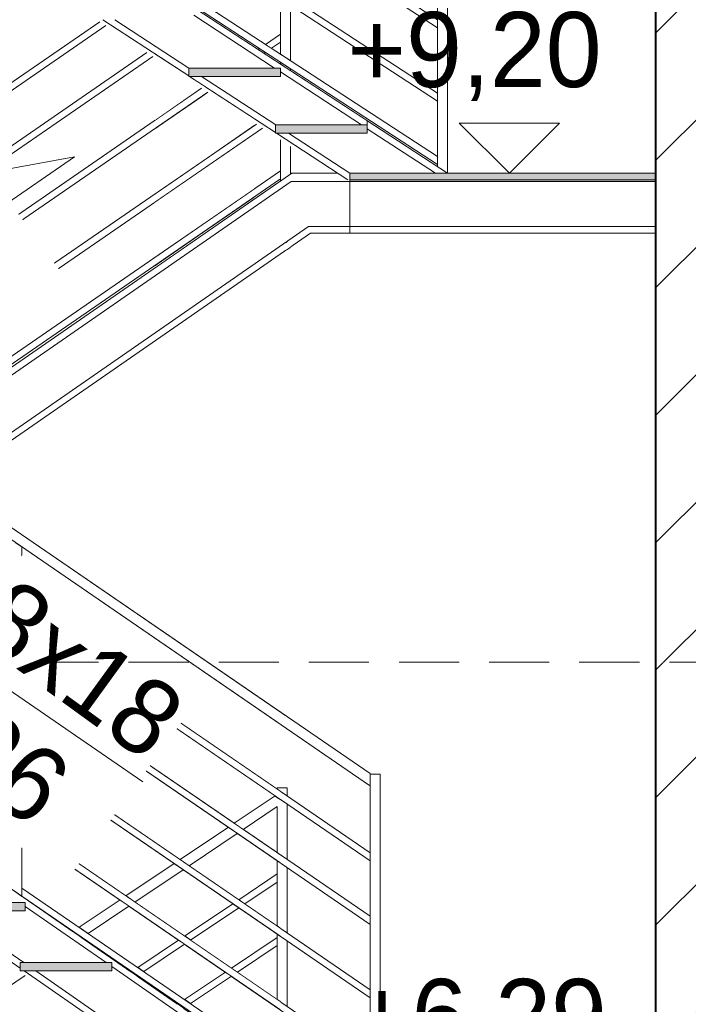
# Model space of a CAD drawing. Header units: centimetres. Extents: x 13236 to 130629, y -361 to 3059.
# Tile 69 of 71: x 77036 to 77236, y 1094 to 1389. Entities that reach past the tile are written whole.
import ezdxf

# ---------------------------------------------------------------- set-up
doc = ezdxf.new("R2010")
doc.units = ezdxf.units.CM
doc.header["$MEASUREMENT"] = 0
doc.linetypes.add('Przerywana gęsta', pattern=[13.5, 9, -4.5])
doc.linetypes.add('Wipeout_Contour', pattern=[100, 0, -100])
for name, color, linetype, lineweight in [('0_Nr_pióra__1', 7, 'Continuous', 13), ('0_Nr_pióra__103', 7, 'Continuous', 5), ('0_Nr_pióra__122', 255, 'Continuous', 0), ('0_Nr_pióra__7', 7, 'Continuous', 20), ('inw_schody zewnętrzne_Nr_pióra__1', 7, 'Continuous', 13), ('inw_schody zewnętrzne_Nr_pióra__27', 7, 'Continuous', 40), ('inw_ściany zewnętrzne_Nr_pióra__61', 251, 'Continuous', 13)]:
    doc.layers.add(name, color=color, linetype=linetype, lineweight=lineweight)
doc.layers.add('inw_schody zewnętrzne', color=7, linetype='Continuous')
doc.styles.add('STYL_AUTOMATYCZNY_1', font='GOTHIC.TTF')
pattern_1 = [(45, (73973.137, 422.665), (-19.09188, 19.09188), [])]

# ---------------------------------------------------------------- blocks, each defined once
blk = doc.blocks.new('Wymiary_60_4', base_point=(77182.54, 1342.81))
at = {"layer": '0_Nr_pióra__1', "linetype": 'Continuous'}
for p, q in [((77182.54, 1342.81), (77167.54, 1357.81)), ((77167.54, 1357.81), (77197.54, 1357.81)), ((77197.54, 1357.81), (77182.54, 1342.81))]:
    blk.add_line(p, q, dxfattribs=at)
at = {"layer": '0_Nr_pióra__1', "insert": (77134.03, 1364.44), "char_height": 22.5, "attachment_point": 7, "style": 'STYL_AUTOMATYCZNY_1'}
blk.add_mtext('\\A1;{\\pql;\\fCentury Gothic|b0|i0|c238|p34;+9,20}', dxfattribs=at)
blk = doc.blocks.new('Wymiary_63_4', base_point=(77182.54, 1051.92))
at = {"layer": '0_Nr_pióra__1', "linetype": 'Continuous'}
for p, q in [((77182.54, 1051.92), (77167.54, 1066.92)), ((77167.54, 1066.92), (77197.54, 1066.92)), ((77197.54, 1066.92), (77182.54, 1051.92))]:
    blk.add_line(p, q, dxfattribs=at)
at = {"layer": '0_Nr_pióra__1', "insert": (77135.63, 1074.74), "char_height": 22.5, "attachment_point": 7, "style": 'STYL_AUTOMATYCZNY_1'}
blk.add_mtext('\\A1;{\\pql;\\fCentury Gothic|b0|i0|c238|p34;+6,29}', dxfattribs=at)

msp = doc.modelspace()

# ---------------------------------------------------------------- linework, layer by layer
at = {"layer": '0_Nr_pióra__103', "linetype": 'Continuous'}
for p, q in [((77163.99, 1342.81), (77163.99, 1451.62)), ((77140.8, 1159.58), (77140.8, 1162.8)), ((77140.8, 1162.8), (77143.8, 1162.8)), ((77143.8, 1162.8), (77143.8, 1160.74)), ((77140.8, 1054), (77140.8, 1159.58)), ((77143.8, 1051.92), (77143.8, 1160.74))]:
    msp.add_line(p, q, dxfattribs=at)

# ---------------------------------------------------------------- block references
at = {"linetype": 'Continuous'}
msp.add_blockref('Wymiary_63_4', (77182.54, 1051.92), dxfattribs=at)

# ---------------------------------------------------------------- wipeouts: each hides what was drawn before it
at = {"linetype": 'Wipeout_Contour', "ltscale": 308510.201865}
msp.add_wipeout([(77115.49, 1319.81), (77116.99, 1319.81), (77116.99, 1322.31), (77115.49, 1322.31)], dxfattribs=at)
at = {"linetype": 'Wipeout_Contour', "ltscale": 385174.60472}
msp.add_wipeout([(77011.23, 1121.81), (77035.99, 1104.67), (77035.99, 1106.31), (77037.1, 1106.31), (77014.71, 1121.81)], dxfattribs=at)
at = {"linetype": 'Wipeout_Contour', "ltscale": 308441.736602}
msp.add_wipeout([(77091.32, 1324.79), (77106.01, 1334.97), (77106.01, 1359.21), (77091.32, 1368.82)], dxfattribs=at).dxf.layer = 'inw_schody zewnętrzne'
at = {"linetype": 'Wipeout_Contour', "ltscale": 308929.549496}
msp.add_wipeout([(77223.85, 1196.31), (77223.85, 908.31), (77226.31, 908.31), (77226.31, 1196.31)], dxfattribs=at).dxf.layer = 'inw_schody zewnętrzne'

# ---------------------------------------------------------------- next in the draw order: wipeouts: each hides what was drawn before it
at = {"linetype": 'Wipeout_Contour', "ltscale": 385229.012905}
msp.add_wipeout([(77037.49, 1121.81), (77014.71, 1121.81), (77037.1, 1106.31), (77061.76, 1106.31), (77037.49, 1123.12)], dxfattribs=at)
at = {"linetype": 'Wipeout_Contour', "ltscale": 385303.30282}
msp.add_wipeout([(77037.23, 1103.81), (77061.99, 1086.67), (77061.99, 1088.31), (77063.1, 1088.31), (77040.71, 1103.81)], dxfattribs=at)
at = {"linetype": 'Wipeout_Contour', "ltscale": 308947.74002}
msp.add_wipeout([(77223.85, 1493.31), (77223.85, 1196.31), (77226.31, 1196.31), (77226.31, 1493.31)], dxfattribs=at).dxf.layer = 'inw_schody zewnętrzne'
at = {"linetype": 'Wipeout_Contour', "ltscale": 539678.179824}
msp.add_wipeout([(77076.33, 1314.42), (77091.32, 1324.79), (77091.32, 1368.82), (77086.75, 1371.81), (77086.49, 1371.81), (77086.49, 1371.98), (77076.33, 1378.62)], dxfattribs=at).dxf.layer = 'inw_schody zewnętrzne'

# ---------------------------------------------------------------- next in the draw order: wipeouts: each hides what was drawn before it
at = {"linetype": 'Wipeout_Contour', "ltscale": 385445.714024}
msp.add_wipeout([(77064.36, 1388.81), (77060.75, 1388.81), (77086.49, 1371.98), (77086.49, 1374.31), (77086.54, 1374.31)], dxfattribs=at)
at = {"linetype": 'Wipeout_Contour', "ltscale": 385357.706646}
msp.add_wipeout([(77063.49, 1103.81), (77040.71, 1103.81), (77063.1, 1088.31), (77087.76, 1088.31), (77063.49, 1105.12)], dxfattribs=at)
at = {"linetype": 'Wipeout_Contour', "ltscale": 928011.274639}
msp.add_wipeout([(77248.79, 1196.31), (77226.31, 1196.31), (77226.31, 908.31), (77248.79, 908.31), (77289.45, 908.31), (77343.87, 908.31), (77421.24, 908.31), (77432.14, 908.31), (77432.14, 1196.31), (77421.24, 1196.31), (77343.87, 1196.31), (77289.45, 1196.31)], dxfattribs=at).dxf.layer = 'inw_schody zewnętrzne'

# ---------------------------------------------------------------- next in the draw order: hatches: boundary and pattern name
at = {"layer": 'inw_schody zewnętrzne_Nr_pióra__1', "linetype": 'Continuous'}
h = msp.add_hatch(dxfattribs=at)
h.set_pattern_fill('Bloczki_ceramiczne_0004', color=256, style=0, pattern_type=2)
h.set_pattern_definition(pattern_1)
h.paths.add_polyline_path([(77248.79, 1196.31), (77226.31, 1196.31), (77226.31, 908.31), (77248.79, 908.31), (77289.45, 908.31), (77343.87, 908.31), (77421.24, 908.31), (77432.14, 908.31), (77432.14, 1196.31), (77421.24, 1196.31), (77343.87, 1196.31), (77289.45, 1196.31)])

# ---------------------------------------------------------------- next in the draw order: wipeouts: each hides what was drawn before it
at = {"linetype": 'Wipeout_Contour', "ltscale": 385501.175275}
msp.add_wipeout([(77087.99, 1388.81), (77064.36, 1388.81), (77086.54, 1374.31), (77112.2, 1374.31), (77087.99, 1390.14)], dxfattribs=at)
at = {"linetype": 'Wipeout_Contour', "ltscale": 385574.181911}
msp.add_wipeout([(77090.36, 1371.81), (77086.75, 1371.81), (77112.49, 1354.98), (77112.49, 1357.31), (77112.54, 1357.31)], dxfattribs=at)
at = {"linetype": 'Wipeout_Contour', "ltscale": 1771832.663010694}
msp.add_wipeout([(76933.49, 1197.52), (76933.49, 1195.12), (76957.76, 1178.31), (76959.49, 1178.31), (76959.49, 1177.12), (76983.76, 1160.31), (76985.49, 1160.31), (76985.49, 1159.12), (77009.76, 1142.31), (77011.49, 1142.31), (77011.49, 1141.12), (77035.76, 1124.31), (77037.49, 1124.31), (77037.49, 1123.12), (77061.76, 1106.31), (77063.49, 1106.31), (77063.49, 1105.12), (77087.76, 1088.31), (77089.49, 1088.31), (77089.49, 1087.12), (77113.76, 1070.31), (77115.49, 1070.31), (77115.49, 1071.52)], dxfattribs=at)

# ---------------------------------------------------------------- next in the draw order: hatches: boundary and pattern name
at = {"layer": '0_Nr_pióra__1', "linetype": 'Continuous'}
for points in [[(77037.49, 1121.81), (77037.49, 1124.31), (77009.99, 1124.31), (77009.99, 1121.81)], [(77063.49, 1103.81), (77063.49, 1106.31), (77035.99, 1106.31), (77035.99, 1103.81)]]:
    msp.add_hatch(color=256, dxfattribs=at).paths.add_polyline_path(points)

# ---------------------------------------------------------------- next in the draw order: linework, layer by layer
at = {"layer": '0_Nr_pióra__103', "linetype": 'Continuous'}
for p, q in [((77116.01, 1156.18), (77116.01, 1158.68)), ((77116.01, 1137.18), (77116.01, 1153.76)), ((77116.01, 1115.18), (77116.01, 1134.76)), ((77116.01, 1093.18), (77116.01, 1112.76))]:
    msp.add_line(p, q, dxfattribs=at)

# ---------------------------------------------------------------- next in the draw order: wipeouts: each hides what was drawn before it
at = {"linetype": 'Wipeout_Contour', "ltscale": 385629.639147}
msp.add_wipeout([(77113.99, 1371.81), (77090.36, 1371.81), (77112.54, 1357.31), (77138.2, 1357.31), (77113.99, 1373.14)], dxfattribs=at)
at = {"linetype": 'Wipeout_Contour', "ltscale": 308555.962228}
msp.add_wipeout([(77116.36, 1354.81), (77112.75, 1354.81), (77139.99, 1337), (77139.99, 1339.36)], dxfattribs=at)
at = {"linetype": 'Wipeout_Contour', "ltscale": 928065.774634}
msp.add_wipeout([(77248.79, 1493.31), (77226.31, 1493.31), (77226.31, 1196.31), (77248.79, 1196.31), (77289.45, 1196.31), (77343.87, 1196.31), (77421.24, 1196.31), (77432.14, 1196.31), (77432.14, 1493.31), (77421.24, 1493.31), (77343.87, 1493.31), (77289.45, 1493.31)], dxfattribs=at).dxf.layer = 'inw_schody zewnętrzne'

# ---------------------------------------------------------------- next in the draw order: hatches: boundary and pattern name
at = {"layer": 'inw_schody zewnętrzne_Nr_pióra__1', "linetype": 'Continuous'}
h = msp.add_hatch(dxfattribs=at)
h.set_pattern_fill('Bloczki_ceramiczne_0004', color=256, style=0, pattern_type=2)
h.set_pattern_definition(pattern_1)
h.paths.add_polyline_path([(77248.79, 1493.31), (77226.31, 1493.31), (77226.31, 1196.31), (77248.79, 1196.31), (77289.45, 1196.31), (77343.87, 1196.31), (77421.24, 1196.31), (77432.14, 1196.31), (77432.14, 1493.31), (77421.24, 1493.31), (77343.87, 1493.31), (77289.45, 1493.31)])

# ---------------------------------------------------------------- next in the draw order: linework, layer by layer
at = {"layer": '0_Nr_pióra__103', "linetype": 'Continuous'}
for p, q in [((77122.37, 1326.81), (77226.31, 1326.81)), ((77122.96, 1324.81), (77226.31, 1324.81))]:
    msp.add_line(p, q, dxfattribs=at)
at = {"layer": 'inw_schody zewnętrzne_Nr_pióra__27', "linetype": 'Continuous'}
for p, q in [((77226.31, 1493.31), (77226.31, 1196.31)), ((77226.31, 1196.31), (77226.31, 908.31))]:
    msp.add_line(p, q, dxfattribs=at)

# ---------------------------------------------------------------- next in the draw order: wipeouts: each hides what was drawn before it
at = {"linetype": 'Wipeout_Contour', "ltscale": 2003366.581629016}
msp.add_wipeout([(76931.99, 1492.14), (76956.2, 1476.31), (76957.99, 1476.31), (76957.99, 1475.14), (76982.2, 1459.31), (76983.99, 1459.31), (76983.99, 1458.14), (77008.2, 1442.31), (77009.99, 1442.31), (77009.99, 1441.14), (77034.2, 1425.31), (77035.99, 1425.31), (77035.99, 1424.14), (77060.2, 1408.31), (77061.99, 1408.31), (77061.99, 1407.14), (77086.2, 1391.31), (77087.99, 1391.31), (77087.99, 1390.14), (77112.2, 1374.31), (77113.99, 1374.31), (77113.99, 1373.14), (77138.2, 1357.31), (77139.99, 1357.31), (77139.99, 1358.5), (76931.99, 1494.5)], dxfattribs=at)
at = {"linetype": 'Wipeout_Contour', "ltscale": 231431.266641}
msp.add_wipeout([(77139.99, 1354.81), (77116.36, 1354.81), (77139.99, 1339.36)], dxfattribs=at)
at = {"linetype": 'Wipeout_Contour', "ltscale": 308332.549337}
msp.add_wipeout([(77036.56, 1126.23), (77113.99, 1073.15), (77113.99, 1075.57), (77036.56, 1128.66)], dxfattribs=at)

# ---------------------------------------------------------------- next in the draw order: hatches: boundary and pattern name
at = {"layer": '0_Nr_pióra__1', "linetype": 'Continuous'}
for points in [[(77113.99, 1371.81), (77113.99, 1374.31), (77086.49, 1374.31), (77086.49, 1371.81)], [(77139.99, 1354.81), (77139.99, 1357.31), (77112.49, 1357.31), (77112.49, 1354.81)], [(77226.31, 1340.31), (77226.31, 1342.81), (77134.72, 1342.81), (77134.72, 1340.31)]]:
    msp.add_hatch(color=256, dxfattribs=at).paths.add_polyline_path(points)
at = {"layer": '0_Nr_pióra__122', "linetype": 'Continuous'}
msp.add_hatch(color=256, dxfattribs=at).paths.add_polyline_path([(77226.31, 1340.81), (77226.31, 1342.81), (77134.72, 1342.81), (77134.72, 1340.81)])

# ---------------------------------------------------------------- next in the draw order: linework, layer by layer
at = {"layer": '0_Nr_pióra__1', "linetype": 'Continuous', "flags": 128}
for points in [[(77226.31, 1340.81), (77226.31, 1342.81), (77134.72, 1342.81), (77134.72, 1340.81)], [(77226.31, 1340.31), (77226.31, 1342.81), (77134.72, 1342.81), (77134.72, 1340.31)]]:
    msp.add_lwpolyline(points, close=True, dxfattribs=at)
at = {"layer": '0_Nr_pióra__103', "linetype": 'Continuous'}
msp.add_line((77134.72, 1342.81), (77134.72, 1324.81), dxfattribs=at)

# ---------------------------------------------------------------- next in the draw order: wipeouts: each hides what was drawn before it
at = {"linetype": 'Wipeout_Contour', "ltscale": 308001.845742}
msp.add_wipeout([(77042.11, 1399.8), (76932.53, 1324.33), (76934.23, 1321.86), (77044.82, 1398.02)], dxfattribs=at)
at = {"linetype": 'Wipeout_Contour', "ltscale": 308333.644149}
msp.add_wipeout([(77036.56, 1147.66), (77036.56, 1145.23), (77113.99, 1092.15), (77113.99, 1094.57)], dxfattribs=at)

# ---------------------------------------------------------------- next in the draw order: linework, layer by layer
at = {"layer": '0_Nr_pióra__103', "linetype": 'Continuous'}
for p, q in [((77063.49, 1106.31), (77035.99, 1106.31)), ((77063.49, 1106.31), (77063.49, 1103.81)), ((77063.1, 1088.31), (77040.71, 1103.81))]:
    msp.add_line(p, q, dxfattribs=at)

# ---------------------------------------------------------------- next in the draw order: wipeouts: each hides what was drawn before it
at = {"linetype": 'Wipeout_Contour', "ltscale": 308515.400148}
msp.add_wipeout([(77072.15, 1405.78), (77072.15, 1403.4), (77161, 1345.4), (77161, 1347.78)], dxfattribs=at)
at = {"linetype": 'Wipeout_Contour', "ltscale": 308322.649487}
msp.add_wipeout([(77025.01, 1279.8), (77113.99, 1341.08), (77113.99, 1343.51), (77025.01, 1282.23)], dxfattribs=at)
at = {"linetype": 'Wipeout_Contour', "ltscale": 308334.935223}
msp.add_wipeout([(77036.56, 1169.66), (77036.56, 1167.23), (77113.99, 1114.15), (77113.99, 1116.57)], dxfattribs=at)
at = {"linetype": 'Wipeout_Contour', "ltscale": 308459.937415}
msp.add_wipeout([(77113.01, 1111.46), (77101.05, 1103.44), (77101.06, 1103.43), (77113.01, 1111.45)], dxfattribs=at)
at = {"linetype": 'Wipeout_Contour', "ltscale": 693128.715831}
msp.add_wipeout([(77037.49, 1102.44), (76934.19, 1033.19), (76934.22, 1033.19), (77022.52, 1092.38), (77022.52, 1092.4), (77024.52, 1093.74), (77024.56, 1093.75), (77024.56, 1093.75), (77037.51, 1102.42)], dxfattribs=at)
at = {"linetype": 'Wipeout_Contour', "ltscale": 308314.283046}
msp.add_wipeout([(77071.23, 1102.46), (77070.14, 1101.72), (77070.15, 1101.72), (77071.24, 1102.45)], dxfattribs=at)
at = {"linetype": 'Wipeout_Contour', "ltscale": 308403.891098}
msp.add_wipeout([(77087.03, 1094.05), (77087.05, 1094.04), (77099.27, 1102.24), (77099.26, 1102.24)], dxfattribs=at)
at = {"linetype": 'Wipeout_Contour', "ltscale": 308366.115756}
msp.add_wipeout([(77082.32, 1093.29), (77084.08, 1092.07), (77085.25, 1092.85), (77083.47, 1094.07)], dxfattribs=at)

# ---------------------------------------------------------------- next in the draw order: linework, layer by layer
at = {"layer": '0_Nr_pióra__103', "linetype": 'Continuous'}
for p, q in [((77112.49, 1357.31), (77112.49, 1354.81)), ((77139.99, 1357.31), (77112.49, 1357.31)), ((77139.99, 1358.5), (77139.99, 1357.31)), ((77139.99, 1357.31), (77139.99, 1354.81)), ((77139.99, 1354.81), (77112.49, 1354.81)), ((77160.37, 1342.81), (77139.99, 1356.14)), ((77037.49, 1121.81), (77009.99, 1121.81)), ((77037.1, 1106.31), (77014.71, 1121.81)), ((77083.19, 1093.88), (77083.47, 1094.07))]:
    msp.add_line(p, q, dxfattribs=at)

# ---------------------------------------------------------------- next in the draw order: wipeouts: each hides what was drawn before it
at = {"linetype": 'Wipeout_Contour', "ltscale": 308516.76498}
msp.add_wipeout([(77072.15, 1424.78), (77072.15, 1422.4), (77161, 1364.4), (77161, 1366.78)], dxfattribs=at)
at = {"linetype": 'Wipeout_Contour', "ltscale": 308311.167713}
msp.add_wipeout([(77025.01, 1298.8), (77108.56, 1356.35), (77106.75, 1357.53), (77025.01, 1301.23)], dxfattribs=at)
at = {"linetype": 'Wipeout_Contour', "ltscale": 308508.933522}
msp.add_wipeout([(77113.99, 1339.3), (77116.99, 1341.36), (77116.99, 1350.84), (77113.99, 1352.8)], dxfattribs=at)
at = {"linetype": 'Wipeout_Contour', "ltscale": 308343.475987}
msp.add_wipeout([(77070.37, 1124.48), (77070.39, 1124.46), (77084.82, 1134.14), (77084.81, 1134.15)], dxfattribs=at)
at = {"linetype": 'Wipeout_Contour', "ltscale": 308465.505743}
msp.add_wipeout([(77103.26, 1123.93), (77103.27, 1123.92), (77113.01, 1130.45), (77113.01, 1130.46)], dxfattribs=at)
at = {"linetype": 'Wipeout_Contour', "ltscale": 308282.415649}
msp.add_wipeout([(77068.58, 1123.28), (77056.36, 1115.08), (77056.37, 1115.07), (77068.6, 1123.27)], dxfattribs=at)
at = {"linetype": 'Wipeout_Contour', "ltscale": 308248.464106}
msp.add_wipeout([(77053.56, 1113.2), (77053.57, 1113.19), (77054.59, 1113.87), (77054.57, 1113.88)], dxfattribs=at)
at = {"linetype": 'Wipeout_Contour', "ltscale": 616043.144422}
msp.add_wipeout([(76934, 1033.47), (76934.19, 1033.19), (77037.49, 1102.44), (77037.23, 1102.61), (77035.99, 1102.61), (77035.99, 1103.48), (77034.84, 1104.27), (76934, 1036.68)], dxfattribs=at)
at = {"linetype": 'Wipeout_Contour', "ltscale": 308310.757266}
msp.add_wipeout([(77068.37, 1102.95), (77070.14, 1101.72), (77071.23, 1102.46), (77069.46, 1103.68)], dxfattribs=at)
at = {"linetype": 'Wipeout_Contour', "ltscale": 308400.353269}
msp.add_wipeout([(77085.26, 1095.27), (77087.03, 1094.05), (77099.26, 1102.24), (77097.48, 1103.46)], dxfattribs=at)

# ---------------------------------------------------------------- next in the draw order: linework, layer by layer
at = {"layer": '0_Nr_pióra__103', "linetype": 'Continuous'}
for p, q in [((77086.49, 1374.31), (77086.49, 1371.81)), ((77134.16, 1340.81), (77112.75, 1354.81)), ((77134.72, 1342.81), (77116.36, 1354.81)), ((77113.99, 1340.49), (77113.99, 1352.8)), ((77116.99, 1342.56), (77116.99, 1350.84)), ((77131.1, 1342.81), (77117.21, 1342.81)), ((77134.72, 1340.31), (77117.21, 1340.31)), ((77035.99, 1104.67), (77011.23, 1121.81)), ((77035.99, 1106.31), (77035.99, 1103.81)), ((77063.49, 1103.81), (77035.99, 1103.81)), ((77061.99, 1086.67), (77037.23, 1103.81)), ((77069.25, 1103.54), (77069.46, 1103.68)), ((77024.56, 1093.75), (77037.51, 1102.42))]:
    msp.add_line(p, q, dxfattribs=at)

# ---------------------------------------------------------------- next in the draw order: wipeouts: each hides what was drawn before it
at = {"linetype": 'Wipeout_Contour', "ltscale": 308518.368694}
msp.add_wipeout([(77072.15, 1444.4), (77161, 1386.4), (77161, 1388.78), (77072.15, 1446.78)], dxfattribs=at)
at = {"linetype": 'Wipeout_Contour', "ltscale": 308481.135212}
msp.add_wipeout([(77106.39, 1379.28), (77108.2, 1378.09), (77109.52, 1379), (77107.71, 1380.19)], dxfattribs=at)
at = {"linetype": 'Wipeout_Contour', "ltscale": 308510.917724}
msp.add_wipeout([(77113.99, 1374.31), (77116.99, 1372.35), (77116.99, 1374.13), (77113.99, 1376.09)], dxfattribs=at)
at = {"linetype": 'Wipeout_Contour', "ltscale": 308279.531355}
msp.add_wipeout([(77090.37, 1368.25), (77025.01, 1323.23), (77025.01, 1320.8), (77092.18, 1367.06)], dxfattribs=at)
at = {"linetype": 'Wipeout_Contour', "ltscale": 308139.325695}
msp.add_wipeout([(77115.49, 1180.33), (76934.99, 1304.09), (76934.99, 1300.45), (77113.79, 1177.86)], dxfattribs=at)
at = {"linetype": 'Wipeout_Contour', "ltscale": 308243.17497}
msp.add_wipeout([(77051.91, 1115.71), (77050.91, 1115.04), (77053.56, 1113.2), (77054.57, 1113.88)], dxfattribs=at)
at = {"linetype": 'Wipeout_Contour', "ltscale": 308458.073595}
msp.add_wipeout([(77113.01, 1113.87), (77099.27, 1104.66), (77101.05, 1103.44), (77113.01, 1111.46)], dxfattribs=at)
at = {"linetype": 'Wipeout_Contour', "ltscale": 308348.396265}
msp.add_wipeout([(77085.25, 1111.85), (77073.02, 1103.66), (77073.03, 1103.65), (77085.26, 1111.84)], dxfattribs=at)

# ---------------------------------------------------------------- next in the draw order: linework, layer by layer
at = {"layer": '0_Nr_pióra__103', "linetype": 'Continuous'}
for p, q in [((77160.99, 1344.77), (77160.99, 1450.3)), ((77107.28, 1379.89), (77107.71, 1380.19)), ((77113.99, 1374.31), (77086.49, 1374.31)), ((77113.99, 1371.81), (77086.49, 1371.81)), ((77112.49, 1354.98), (77086.75, 1371.81)), ((77112.54, 1357.31), (77090.36, 1371.81)), ((77113.99, 1374.31), (77113.99, 1371.81)), ((77138.2, 1357.31), (77113.99, 1373.14)), ((77116.99, 1373.54), (77116.99, 1374.13)), ((77025.01, 1279.8), (77113.99, 1341.08)), ((77051.78, 1115.63), (77051.91, 1115.71)), ((77087.05, 1094.04), (77099.27, 1102.24))]:
    msp.add_line(p, q, dxfattribs=at)

# ---------------------------------------------------------------- next in the draw order: block references
at = {"linetype": 'Continuous'}
msp.add_blockref('Wymiary_60_4', (77182.54, 1342.81), dxfattribs=at)

# ---------------------------------------------------------------- next in the draw order: wipeouts: each hides what was drawn before it
at = {"linetype": 'Wipeout_Contour', "ltscale": 308497.884921}
msp.add_wipeout([(77113.99, 1384.51), (77109.49, 1381.41), (77111.3, 1380.23), (77113.99, 1382.08)], dxfattribs=at)
at = {"linetype": 'Wipeout_Contour', "ltscale": 308247.914165}
msp.add_wipeout([(77025.01, 1342.8), (77075.79, 1377.78), (77073.98, 1378.96), (77025.01, 1345.23)], dxfattribs=at)
at = {"linetype": 'Wipeout_Contour', "ltscale": 308336.251415}
msp.add_wipeout([(77036.56, 1191.66), (77036.56, 1189.23), (77113.99, 1136.15), (77113.99, 1138.57)], dxfattribs=at)
at = {"linetype": 'Wipeout_Contour', "ltscale": 308277.109971}
msp.add_wipeout([(77053.69, 1116.91), (77056.36, 1115.08), (77068.58, 1123.28), (77065.92, 1125.1)], dxfattribs=at)
at = {"linetype": 'Wipeout_Contour', "ltscale": 308409.450605}
msp.add_wipeout([(77101.47, 1122.73), (77087.03, 1113.05), (77087.05, 1113.04), (77101.48, 1122.72)], dxfattribs=at)
at = {"linetype": 'Wipeout_Contour', "ltscale": 308344.858783}
msp.add_wipeout([(77071.25, 1104.87), (77073.02, 1103.66), (77085.25, 1111.85), (77083.47, 1113.07)], dxfattribs=at)
at = {"linetype": 'Wipeout_Contour', "ltscale": 308485.646827}
msp.add_wipeout([(77113.01, 1114.81), (77113.01, 1095.24), (77113.99, 1094.57), (77113.99, 1114.15)], dxfattribs=at)

# ---------------------------------------------------------------- next in the draw order: linework, layer by layer
at = {"layer": '0_Nr_pióra__103', "linetype": 'Continuous'}
for p, q in [((77112.2, 1374.31), (77087.99, 1390.14)), ((77086.54, 1374.31), (77064.36, 1388.81)), ((77109.09, 1378.71), (77109.52, 1379)), ((77025.01, 1301.23), (77106.75, 1357.53)), ((77025.01, 1298.8), (77108.56, 1356.35)), ((77025.01, 1282.23), (77113.99, 1343.51)), ((77053.69, 1116.91), (77065.92, 1125.1)), ((77061.76, 1106.31), (77037.49, 1123.12)), ((77054.45, 1113.78), (77054.59, 1113.87)), ((77071.25, 1104.87), (77083.47, 1113.07)), ((77113.01, 1095.24), (77113.01, 1114.81)), ((77101.06, 1103.43), (77113.01, 1111.45)), ((77087.76, 1088.31), (77063.49, 1105.12)), ((77085.26, 1095.27), (77097.48, 1103.46)), ((77071.03, 1102.3), (77071.24, 1102.45))]:
    msp.add_line(p, q, dxfattribs=at)

# ---------------------------------------------------------------- next in the draw order: wipeouts: each hides what was drawn before it
at = {"linetype": 'Wipeout_Contour', "ltscale": 308511.748569}
msp.add_wipeout([(77113.99, 1395.09), (77113.99, 1378.48), (77116.99, 1376.52), (77116.99, 1393.13)], dxfattribs=at)
at = {"linetype": 'Wipeout_Contour', "ltscale": 539438.437264}
msp.add_wipeout([(77025.01, 1361.8), (77061.64, 1387.03), (77060.75, 1387.61), (77060.49, 1387.61), (77060.49, 1387.78), (77059.83, 1388.21), (77025.01, 1364.23)], dxfattribs=at)
at = {"linetype": 'Wipeout_Contour', "ltscale": 308337.408314}
msp.add_wipeout([(77036.56, 1210.66), (77036.56, 1208.23), (77113.99, 1155.15), (77113.99, 1157.57)], dxfattribs=at)
at = {"linetype": 'Wipeout_Contour', "ltscale": 308465.957132}
msp.add_wipeout([(77102.82, 1146.23), (77102.84, 1146.22), (77113.01, 1153.04), (77113.01, 1153.06)], dxfattribs=at)
at = {"linetype": 'Wipeout_Contour', "ltscale": 308409.009656}
msp.add_wipeout([(77101.03, 1145.03), (77086.59, 1135.35), (77086.61, 1135.34), (77101.05, 1145.02)], dxfattribs=at)
at = {"linetype": 'Wipeout_Contour', "ltscale": 308338.170796}
msp.add_wipeout([(77067.71, 1126.3), (77070.37, 1124.48), (77084.81, 1134.15), (77082.14, 1135.98)], dxfattribs=at)

# ---------------------------------------------------------------- next in the draw order: linework, layer by layer
at = {"layer": '0_Nr_pióra__103', "linetype": 'Continuous'}
for p, q in [((77163.99, 1342.81), (76931.99, 1494.5)), ((77161, 1388.78), (77072.15, 1446.78)), ((77161, 1386.4), (77072.15, 1444.4)), ((77161, 1366.78), (77072.15, 1424.78)), ((77161, 1364.4), (77072.15, 1422.4)), ((77161, 1347.78), (77072.15, 1405.78)), ((77161, 1345.4), (77072.15, 1403.4)), ((77113.99, 1378.48), (77113.99, 1395.09)), ((77116.99, 1376.52), (77116.99, 1393.13)), ((77025.01, 1364.23), (77059.83, 1388.21)), ((77025.01, 1361.8), (77061.64, 1387.03)), ((77086.49, 1371.98), (77060.75, 1388.81)), ((77109.49, 1381.41), (77113.99, 1384.51)), ((77111.3, 1380.23), (77113.99, 1382.08)), ((77025.01, 1345.23), (77073.98, 1378.96)), ((77025.01, 1342.8), (77075.79, 1377.78)), ((77113.99, 1375.5), (77113.99, 1376.09)), ((77025.01, 1323.23), (77090.37, 1368.25)), ((77025.01, 1320.8), (77092.18, 1367.06)), ((77116.01, 1158.68), (77113.01, 1158.68)), ((77113.01, 1158.68), (77113.01, 1158.24)), ((77067.71, 1126.3), (77082.14, 1135.98)), ((77056.37, 1115.07), (77068.6, 1123.27))]:
    msp.add_line(p, q, dxfattribs=at)

# ---------------------------------------------------------------- next in the draw order: wipeouts: each hides what was drawn before it
at = {"linetype": 'Wipeout_Contour', "ltscale": 308178.356506}
msp.add_wipeout([(77034.56, 1232.18), (77034.56, 1126.43), (77036.56, 1125.05), (77036.56, 1230.81)], dxfattribs=at)
at = {"linetype": 'Wipeout_Contour', "ltscale": 308403.704975}
msp.add_wipeout([(77098.37, 1146.85), (77083.93, 1137.18), (77086.59, 1135.35), (77101.03, 1145.03)], dxfattribs=at)
at = {"linetype": 'Wipeout_Contour', "ltscale": 308405.91345}
msp.add_wipeout([(77085.26, 1114.27), (77087.03, 1113.05), (77101.47, 1122.73), (77099.7, 1123.94)], dxfattribs=at)

# ---------------------------------------------------------------- next in the draw order: linework, layer by layer
at = {"layer": '0_Nr_pióra__103', "linetype": 'Continuous'}
for p, q in [((76934.99, 1216.56), (77117.34, 1342.81)), ((76934.99, 1214.16), (77117.21, 1340.31)), ((76935.87, 1197.69), (77122.37, 1326.81)), ((76937.62, 1196.49), (77122.96, 1324.81)), ((77140.88, 1162.92), (76934.99, 1304.09)), ((77140.68, 1159.42), (76934.99, 1300.45)), ((77036.56, 1210.66), (77036.56, 1230.81)), ((77036.56, 1208.23), (77036.56, 1210.66)), ((77036.56, 1191.66), (77036.56, 1208.23)), ((77036.56, 1189.23), (77036.56, 1191.66)), ((77036.56, 1169.66), (77036.56, 1189.23)), ((77036.56, 1167.23), (77036.56, 1169.66)), ((77036.56, 1147.66), (77036.56, 1167.23)), ((77036.56, 1145.23), (77036.56, 1147.66)), ((77036.56, 1128.66), (77036.56, 1145.23)), ((77083.93, 1137.18), (77098.37, 1146.85)), ((77070.39, 1124.46), (77084.82, 1134.14)), ((77036.56, 1126.23), (77034.56, 1127.61)), ((77036.56, 1126.23), (77036.56, 1128.66)), ((77037.49, 1124.31), (77009.99, 1124.31)), ((77037.49, 1124.31), (77037.49, 1121.81)), ((77085.26, 1114.27), (77099.7, 1123.94)), ((77099.27, 1104.66), (77113.01, 1113.87)), ((77073.03, 1103.65), (77085.26, 1111.84))]:
    msp.add_line(p, q, dxfattribs=at)

# ---------------------------------------------------------------- next in the draw order: wipeouts: each hides what was drawn before it
at = {"linetype": 'Wipeout_Contour', "ltscale": 385585.773024}
msp.add_wipeout([(77100.16, 1148.05), (77102.82, 1146.23), (77113.99, 1153.71), (77113.99, 1155.15), (77112.38, 1156.25)], dxfattribs=at)
at = {"linetype": 'Wipeout_Contour', "ltscale": 308463.617973}
msp.add_wipeout([(77113.01, 1132.87), (77101.48, 1125.14), (77103.26, 1123.93), (77113.01, 1130.46)], dxfattribs=at)

# ---------------------------------------------------------------- next in the draw order: linework, layer by layer
at = {"layer": '0_Nr_pióra__103', "linetype": 'Continuous'}
for p, q in [((77086.61, 1135.34), (77101.05, 1145.02)), ((77087.05, 1113.04), (77101.48, 1122.72))]:
    msp.add_line(p, q, dxfattribs=at)

# ---------------------------------------------------------------- next in the draw order: wipeouts: each hides what was drawn before it
at = {"linetype": 'Wipeout_Contour', "ltscale": 308488.065334}
msp.add_wipeout([(77113.99, 1153.71), (77113.01, 1153.06), (77113.01, 1139.24), (77113.99, 1138.57)], dxfattribs=at)
at = {"linetype": 'Wipeout_Contour', "ltscale": 308486.919893}
msp.add_wipeout([(77113.01, 1136.81), (77113.01, 1117.24), (77113.99, 1116.57), (77113.99, 1136.15)], dxfattribs=at)
at = {"linetype": 'Wipeout_Contour', "ltscale": 308064.111615}
msp.add_wipeout([(76955.93, 1324.32), (77010.87, 1364.35), (77053.66, 1305.63), (76998.72, 1265.6)], dxfattribs=at).dxf.layer = '0_Nr_pióra__7'

# ---------------------------------------------------------------- next in the draw order: linework, layer by layer
at = {"layer": '0_Nr_pióra__1', "linetype": 'Continuous'}
for p, q in [((76976.81, 1295.7), (77052.3, 1347.69)), ((77052.3, 1347.69), (77028.35, 1343.34))]:
    msp.add_line(p, q, dxfattribs=at)
at = {"layer": '0_Nr_pióra__103', "linetype": 'Continuous'}
for p, q in [((77140.8, 1139.19), (77036.56, 1210.66)), ((77140.8, 1136.76), (77036.56, 1208.23)), ((77143.8, 1051.92), (76935.24, 1196.31)), ((77140.8, 1120.19), (77036.56, 1191.66)), ((77140.8, 1117.76), (77036.56, 1189.23)), ((77140.8, 1098.19), (77036.56, 1169.66)), ((77140.8, 1095.76), (77036.56, 1167.23)), ((77100.16, 1148.05), (77112.38, 1156.25)), ((77102.84, 1146.22), (77113.01, 1153.04)), ((77113.01, 1139.24), (77113.01, 1153.06)), ((77140.8, 1076.19), (77036.56, 1147.66)), ((77140.8, 1073.76), (77036.56, 1145.23)), ((77113.01, 1117.24), (77113.01, 1136.81)), ((77101.48, 1125.14), (77113.01, 1132.87)), ((77103.27, 1123.92), (77113.01, 1130.45)), ((77140.8, 1057.19), (77036.56, 1128.66)), ((77141.15, 1054.52), (77036.56, 1126.23))]:
    msp.add_line(p, q, dxfattribs=at)

# ---------------------------------------------------------------- next in the draw order: wipeouts: each hides what was drawn before it
at = {"linetype": 'Wipeout_Contour', "ltscale": 308211.342976}
msp.add_wipeout([(77037.61, 1229.69), (77092.63, 1189.78), (77049.96, 1130.96), (76994.94, 1170.88)], dxfattribs=at).dxf.layer = '0_Nr_pióra__7'

# ---------------------------------------------------------------- next in the draw order: linework, layer by layer
at = {"layer": '0_Nr_pióra__1', "linetype": 'Continuous'}
msp.add_line((77072.76, 1160.46), (76993.86, 1214.56), dxfattribs=at)
at = {"layer": 'inw_ściany zewnętrzne_Nr_pióra__61', "linetype": 'Przerywana gęsta', "ltscale": 2, "flags": 128}
msp.add_lwpolyline([(76933.49, 1196.33), (77867.29, 1196.33)], dxfattribs=at)

# ---------------------------------------------------------------- next in the draw order: texts
at = {"layer": '0_Nr_pióra__7', "linetype": 'Continuous', "insert": (77025.98, 1155.79), "char_height": 22.5, "attachment_point": 8, "rotation": 324.0397, "line_spacing_factor": 0.963147, "style": 'STYL_AUTOMATYCZNY_1'}
msp.add_mtext('\\A1;{\\pqc;\\fCentury Gothic|b0|i0|c238|p34;8\\fCentury Gothic|b0|i0|c238|p34;x1\\fCentury Gothic|b0|i0|c238|p34;8\\P\\pqc;\\fCentury Gothic|b0|i0|c238|p34;26}', dxfattribs=at)

doc.saveas('drawing.dxf')
